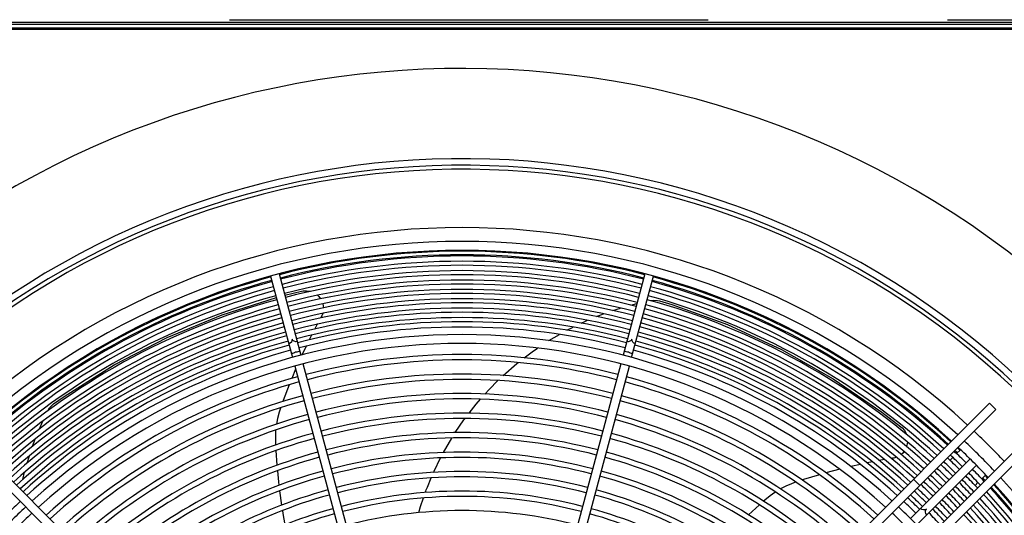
# Model space of a CAD drawing. Header units: centimetres. Extents: x -92429 to 178773, y 2337 to 428125.
# Tile 62 of 138: x 162451 to 162502, y 9190 to 9216. Entities that reach past the tile are written whole.
import ezdxf

# ---------------------------------------------------------------- set-up
doc = ezdxf.new("R2010")
doc.units = ezdxf.units.CM
doc.header["$LTSCALE"] = 50
doc.linetypes.add('DASHED', pattern=[0.75, 0.5, -0.25])
doc.layers.add('WL_urządzenia', color=1, linetype='Continuous')

msp = doc.modelspace()

# ---------------------------------------------------------------- linework, layer by layer
at = {"layer": 'WL_urządzenia', "color": 1, "linetype": 'DASHED'}
msp.add_line((162424.066, 9216.172, 2170), (162523.208, 9216.172, 2170), dxfattribs=at)
at = {"layer": 'WL_urządzenia', "color": 1, "linetype": 'Continuous'}
for p, q in [((162523.347, 9216.033, 2170), (162417.391, 9216.033, 2170)), ((162425.039, 9215.94, 2170), (162522.374, 9215.94, 2170)), ((162522.374, 9215.662, 2170), (162425.039, 9215.662, 2170)), ((162425.132, 9215.755, 2170), (162522.281, 9215.755, 2170)), ((162463.706, 9202.773, 2170), (162464.846, 9198.52, 2170)), ((162464.154, 9202.893, 2170), (162465.293, 9198.64, 2170)), ((162483.259, 9202.893, 2170), (162482.12, 9198.64, 2170)), ((162482.567, 9198.52, 2170), (162483.707, 9202.773, 2170)), ((162464.454, 9201.774, 2170), (162465.328, 9201.991, 2170)), ((162465.328, 9201.991, 2170), (162465.404, 9202.005, 2170)), ((162465.404, 9202.005, 2170), (162465.589, 9202.014, 2170)), ((162465.589, 9202.014, 2170), (162465.768, 9201.987, 2170)), ((162465.768, 9201.987, 2170), (162465.795, 9201.98, 2170)), ((162466.163, 9201.775, 2170), (162466.228, 9201.709, 2170)), ((162466.228, 9201.709, 2170), (162466.319, 9201.591, 2170)), ((162461.167, 9200.748, 2170), (162464.006, 9201.654, 2170)), ((162466.434, 9201.331, 2170), (162466.457, 9201.225, 2170)), ((162466.457, 9201.225, 2170), (162466.466, 9201.12, 2170)), ((162482.526, 9201.26, 2170), (162482.844, 9201.341, 2170)), ((162483.547, 9201.496, 2170), (162483.578, 9201.502, 2170)), ((162483.578, 9201.502, 2170), (162483.732, 9201.519, 2170)), ((162483.732, 9201.519, 2170), (162483.915, 9201.505, 2170)), ((162483.915, 9201.505, 2170), (162484.015, 9201.481, 2170)), ((162484.015, 9201.481, 2170), (162484.659, 9201.286, 2170)), ((162484.659, 9201.286, 2170), (162487.567, 9200.238, 2170)), ((162458.296, 9199.562, 2170), (162461.167, 9200.748, 2170)), ((162466.351, 9200.64, 2170), (162466.322, 9200.588, 2170)), ((162466.379, 9200.695, 2170), (162466.351, 9200.64, 2170)), ((162466.429, 9200.828, 2170), (162466.379, 9200.695, 2170)), ((162480.729, 9200.664, 2170), (162481.094, 9200.805, 2170)), ((162481.591, 9200.98, 2170), (162481.986, 9201.106, 2170)), ((162466.145, 9200.26, 2170), (162466.016, 9200.017, 2170)), ((162466.147, 9200.265, 2170), (162466.145, 9200.26, 2170)), ((162479.931, 9200.319, 2170), (162480.129, 9200.409, 2170)), ((162480.129, 9200.409, 2170), (162480.269, 9200.471, 2170)), ((162487.567, 9200.238, 2170), (162490.393, 9198.939, 2170)), ((162465.849, 9199.693, 2170), (162465.724, 9199.444, 2170)), ((162478.248, 9199.407, 2170), (162478.791, 9199.73, 2170)), ((162479.189, 9199.949, 2170), (162479.504, 9200.112, 2170)), ((162455.532, 9198.134, 2170), (162458.296, 9199.562, 2170)), ((162465.564, 9199.119, 2170), (162465.344, 9198.653, 2170)), ((162476.957, 9198.511, 2170), (162477.377, 9198.823, 2170)), ((162477.377, 9198.823, 2170), (162477.652, 9199.017, 2170)), ((162490.393, 9198.939, 2170), (162493.096, 9197.408, 2170)), ((162452.917, 9196.488, 2170), (162455.532, 9198.134, 2170)), ((162464.966, 9198.072, 2170), (162468.853, 9183.566, 2170)), ((162469.3, 9183.686, 2170), (162465.413, 9198.192, 2170)), ((162475.86, 9197.582, 2170), (162476.568, 9198.201, 2170)), ((162476.568, 9198.201, 2170), (162476.643, 9198.262, 2170)), ((162482, 9198.192, 2170), (162478.113, 9183.686, 2170)), ((162478.561, 9183.566, 2170), (162482.448, 9198.072, 2170)), ((162465.01, 9197.907, 2170), (162464.807, 9197.426, 2170)), ((162464.674, 9197.098, 2170), (162464.362, 9196.282, 2170)), ((162475.123, 9196.851, 2170), (162475.585, 9197.321, 2170)), ((162493.096, 9197.408, 2170), (162495.633, 9195.672, 2170)), ((162474.903, 9196.613, 2170), (162475.123, 9196.851, 2170)), ((162446.143, 9196.138, 2170), (162470.172, 9172.109, 2170)), ((162452.162, 9195.901, 2170), (162452.286, 9196.036, 2170)), ((162452.286, 9196.036, 2170), (162452.366, 9196.101, 2170)), ((162452.366, 9196.101, 2170), (162452.917, 9196.488, 2170)), ((162464.362, 9196.282, 2170), (162464.34, 9196.222, 2170)), ((162474.071, 9195.616, 2170), (162474.442, 9196.081, 2170)), ((162474.442, 9196.081, 2170), (162474.664, 9196.343, 2170)), ((162477.241, 9172.109, 2170), (162501.27, 9196.138, 2170)), ((162501.27, 9196.138, 2170), (162501.598, 9195.81, 2170)), ((162469.781, 9171.844, 2170), (162445.816, 9195.81, 2170)), ((162452.066, 9195.741, 2170), (162452.081, 9195.769, 2170)), ((162452.081, 9195.769, 2170), (162452.162, 9195.901, 2170)), ((162464.146, 9195.662, 2170), (162464.063, 9195.342, 2170)), ((162464.216, 9195.876, 2170), (162464.146, 9195.662, 2170)), ((162464.222, 9195.893, 2170), (162464.216, 9195.876, 2170)), ((162501.598, 9195.81, 2170), (162477.632, 9171.844, 2170)), ((162495.633, 9195.672, 2170), (162496.637, 9194.894, 2170)), ((162451.623, 9194.791, 2170), (162451.803, 9195.197, 2170)), ((162464.063, 9195.342, 2170), (162464.007, 9195.042, 2170)), ((162473.352, 9194.597, 2170), (162473.805, 9195.259, 2170)), ((162473.805, 9195.259, 2170), (162473.864, 9195.339, 2170)), ((162463.967, 9194.697, 2170), (162463.954, 9194.383, 2170)), ((162463.97, 9194.736, 2170), (162463.967, 9194.697, 2170)), ((162496.637, 9194.894, 2170), (162496.695, 9194.843, 2170)), ((162496.695, 9194.843, 2170), (162496.816, 9194.702, 2170)), ((162496.816, 9194.702, 2170), (162496.904, 9194.544, 2170)), ((162496.904, 9194.544, 2170), (162496.915, 9194.518, 2170)), ((162451.269, 9193.881, 2170), (162451.413, 9194.271, 2170)), ((162463.954, 9194.383, 2170), (162463.957, 9194.146, 2170)), ((162463.957, 9194.146, 2170), (162463.966, 9193.95, 2170)), ((162472.737, 9193.563, 2170), (162473.174, 9194.316, 2170)), ((162479.205, 9170.271, 2170), (162503.171, 9194.237, 2170)), ((162496.969, 9194.011, 2170), (162496.931, 9193.866, 2170)), ((162496.98, 9194.103, 2170), (162496.969, 9194.011, 2170)), ((162463.982, 9193.66, 2170), (162464.035, 9192.892, 2170)), ((162503.498, 9193.909, 2170), (162479.47, 9169.881, 2170)), ((162496.728, 9193.532, 2170), (162496.651, 9193.46, 2170)), ((162496.798, 9193.615, 2170), (162496.728, 9193.532, 2170)), ((162499.547, 9193.498, 2170), (162499.754, 9193.704, 2170)), ((162450.987, 9193.008, 2170), (162451.101, 9193.382, 2170)), ((162472.25, 9192.588, 2170), (162472.586, 9193.278, 2170)), ((162494.519, 9192.939, 2170), (162494.016, 9192.826, 2170)), ((162495.146, 9193.068, 2170), (162494.874, 9193.014, 2170)), ((162495.776, 9193.185, 2170), (162495.505, 9193.136, 2170)), ((162495.781, 9193.185, 2170), (162495.776, 9193.185, 2170)), ((162496.202, 9193.256, 2170), (162496.143, 9193.246, 2170)), ((162496.262, 9193.267, 2170), (162496.202, 9193.256, 2170)), ((162496.399, 9193.31, 2170), (162496.262, 9193.267, 2170)), ((162500.253, 9193.22, 2170), (162497.14, 9190.107, 2170)), ((162499.2, 9193.151, 2170), (162499.351, 9193.301, 2170)), ((162450.818, 9192.379, 2170), (162450.856, 9192.527, 2170)), ((162464.061, 9192.605, 2170), (162464.12, 9192.023, 2170)), ((162472.218, 9192.519, 2170), (162472.25, 9192.588, 2170)), ((162493.436, 9192.685, 2170), (162492.719, 9192.493, 2170)), ((162500.581, 9192.893, 2170), (162497.467, 9189.779, 2170)), ((162450.768, 9192.166, 2170), (162450.818, 9192.379, 2170)), ((162464.12, 9192.023, 2170), (162464.14, 9191.844, 2170)), ((162471.896, 9191.752, 2170), (162472.092, 9192.232, 2170)), ((162490.922, 9191.928, 2170), (162490.619, 9191.797, 2170)), ((162491.133, 9192.005, 2170), (162490.922, 9191.928, 2170)), ((162491.15, 9192.011, 2170), (162491.133, 9192.005, 2170)), ((162491.543, 9192.14, 2170), (162491.482, 9192.121, 2170)), ((162492.378, 9192.396, 2170), (162491.543, 9192.14, 2170)), ((162497.295, 9192.163, 2170), (162497.622, 9191.835, 2170)), ((162500.662, 9191.99, 2170), (162500.511, 9191.84, 2170)), ((162501.065, 9192.394, 2170), (162500.858, 9192.187, 2170)), ((162450.653, 9191.628, 2170), (162450.668, 9191.703, 2170)), ((162464.175, 9191.56, 2170), (162464.28, 9190.807, 2170)), ((162471.789, 9191.469, 2170), (162471.839, 9191.603, 2170)), ((162471.839, 9191.603, 2170), (162471.896, 9191.752, 2170)), ((162490.052, 9191.475, 2170), (162489.796, 9191.293, 2170)), ((162490.084, 9191.496, 2170), (162490.052, 9191.475, 2170)), ((162490.619, 9191.797, 2170), (162490.348, 9191.656, 2170)), ((162471.542, 9190.745, 2170), (162471.686, 9191.182, 2170)), ((162489.611, 9191.144, 2170), (162489.462, 9191.016, 2170)), ((162489.796, 9191.293, 2170), (162489.611, 9191.144, 2170)), ((162464.324, 9190.526, 2170), (162464.35, 9190.368, 2170)), ((162464.35, 9190.368, 2170), (162464.454, 9189.781, 2170)), ((162471.443, 9190.417, 2170), (162471.542, 9190.745, 2170)), ((162489.243, 9190.826, 2170), (162488.671, 9190.31, 2170))]:
    msp.add_line(p, q, dxfattribs=at)
for points in [[(162465.1, 9199.363, -0.407676), (162464.827, 9199.484, -0.407676), (162464.652, 9199.243)], [(162482.761, 9199.243, -0.407676), (162482.586, 9199.484, -0.407676), (162482.313, 9199.363)], [(162465.238, 9198.845, -0.037253), (162465.012, 9198.793, -0.037253), (162464.791, 9198.725)], [(162482.622, 9198.725, -0.037253), (162482.401, 9198.793, -0.037253), (162482.175, 9198.845)], [(162497.997, 9190.308, -0.407676), (162497.965, 9190.605, -0.407676), (162497.669, 9190.636)]]:
    msp.add_lwpolyline(points, format="xyb", dxfattribs=at)
for radius, start, end in [(47.277, 319.4416, 310.5584), (42.566, 317.9961, 312.0039), (42.222, 318.0205, 311.9795), (42.012, 318.0356, 311.9644), (38.964, 47.3179, 132.6821), (38.239, 47.362, 132.638), (37.775, 47.3909, 132.6091), (37.729, 75.3519, 104.6481), (37.544, 75.3537, 104.6463), (37.483, 75.3543, 104.6457), (37.205, 75.3569, 104.6431), (36.992, 75.359, 104.641), (37.729, 105.3519, 132.6061), (36.714, 75.3617, 104.6383), (36.501, 75.3638, 104.6362), (37.729, 47.3939, 74.6481), (37.544, 105.3537, 132.5943), (37.483, 105.3543, 132.5904), (37.205, 105.3569, 132.5724), (36.223, 75.3666, 104.6334), (36.011, 75.3687, 104.6313), (37.205, 47.4276, 74.6431), (37.483, 47.4096, 74.6457), (37.544, 47.4057, 74.6463), (36.992, 105.359, 132.5584), (36.714, 105.3617, 132.5399), (35.732, 75.3716, 104.6284), (35.52, 75.3738, 104.6262), (36.714, 47.4601, 74.6383), (36.992, 47.4416, 74.641), (36.501, 105.3638, 132.5256), (36.223, 105.3666, 132.5065), (35.242, 75.3768, 104.6232), (35.029, 75.3791, 104.6209), (36.223, 47.4935, 74.6334), (36.501, 47.4744, 74.6362), (36.011, 105.3687, 132.4918), (35.732, 105.3716, 132.4723), (34.751, 75.3821, 104.6179), (34.538, 75.3845, 104.6155), (35.732, 47.5277, 74.6284), (36.011, 47.5082, 74.6313), (35.52, 105.3738, 132.4571), (35.242, 105.3768, 132.4371), (35.029, 105.3791, 132.4215), (34.26, 75.3876, 104.6124), (34.048, 75.39, 104.61), (35.029, 47.5785, 74.6209), (35.242, 47.5629, 74.6232), (35.52, 47.5429, 74.6262), (34.751, 105.3821, 132.4008), (34.538, 105.3845, 132.3848), (33.372, 47.7066, 132.2934), (33.769, 75.3932, 104.6068), (34.538, 47.6152, 74.6155), (34.751, 47.5992, 74.6179), (34.26, 105.3876, 132.3636), (34.048, 105.39, 132.3471), (32.908, 47.7448, 132.2552), (34.048, 47.6529, 74.61), (34.26, 47.6364, 74.6124), (33.769, 105.3932, 132.3252), (32.329, 75.4107, 104.5893), (33.769, 47.6748, 74.6068), (32.051, 75.4143, 104.5857), (31.31, 75.4241, 104.5759), (32.329, 105.4107, 132.206), (32.051, 105.4143, 132.1817), (31.032, 75.4279, 104.5721), (32.051, 47.8183, 74.5857), (32.329, 47.794, 74.5893), (31.31, 105.4241, 132.1149), (30.291, 75.4384, 104.5616), (31.31, 47.8851, 74.5759), (31.032, 105.4279, 132.0891), (30.013, 75.4424, 104.5576), (31.032, 47.9109, 74.5721), (30.291, 105.4384, 132.0178), (29.272, 75.4536, 104.5464), (30.291, 47.9822, 74.5616), (30.013, 105.4424, 131.9901), (28.994, 75.458, 104.542), (30.013, 48.0099, 74.5576), (29.272, 105.4536, 131.9139), (28.253, 75.47, 104.53), (29.272, 48.0861, 74.5464), (38.964, 43.364, 46.636), (28.994, 105.458, 131.8843), (27.975, 75.4747, 104.5253), (28.994, 48.1157, 74.542), (38.239, 43.333, 46.667), (28.253, 105.47, 131.8025), (27.234, 75.4876, 104.5124), (28.253, 48.1975, 74.53), (37.205, 45.3569, 46.7134), (37.483, 45.3543, 46.7007), (37.544, 46.4149, 46.6979), (37.729, 46.4079, 46.6896), (37.775, 43.3125, 46.6875), (27.975, 105.4747, 131.7707), (26.956, 75.4926, 104.5074), (27.975, 48.2293, 74.5253), (36.501, 45.3638, 46.7464), (36.714, 45.3617, 46.7363), (36.992, 45.359, 46.7232), (27.234, 105.4876, 131.6827), (26.215, 75.5065, 104.4935), (27.234, 48.3173, 74.5124), (36.011, 45.3687, 46.7702), (36.223, 45.3666, 46.7598), (37.205, 43.2866, 44.6431), (37.483, 43.2993, 44.6457), (26.956, 105.4926, 131.6484), (25.937, 75.512, 104.488), (26.956, 48.3516, 74.5074), (35.029, 45.3791, 46.8198), (35.242, 45.3768, 46.8088), (35.52, 45.3738, 46.7947), (35.732, 45.3716, 46.784), (36.501, 43.2536, 44.6362), (36.714, 43.2637, 44.6383), (36.992, 43.2768, 44.641), (37.544, 43.3021, 43.5851), (37.729, 43.3104, 43.5921), (37.729, 15.3519, 42.6061), (37.775, 317.3909, 42.6091), (38.239, 317.3619, 42.6381), (26.215, 105.5065, 131.5536), (25.196, 75.527, 104.473), (26.215, 48.4464, 74.4935), (34.538, 45.3845, 46.8457), (34.751, 45.3821, 46.8344), (35.732, 43.216, 44.6284), (36.011, 43.2298, 44.6313), (36.223, 43.2402, 44.6334), (37.205, 15.3569, 42.5724), (37.483, 15.3543, 42.5904), (37.544, 15.3537, 42.5943), (33.769, 133.1123, 134.6068), (25.937, 105.512, 131.5166), (24.918, 75.5329, 104.4671), (25.937, 48.4834, 74.488), (33.769, 45.3932, 46.8877), (34.048, 45.39, 46.8723), (34.26, 45.3876, 46.8607), (35.029, 43.1802, 44.6209), (35.242, 43.1912, 44.6232), (35.52, 43.2053, 44.6262), (36.501, 15.3638, 42.5256), (36.714, 15.3617, 42.5399), (36.992, 15.359, 42.5584), (33.372, 133.0898, 136.9102), (32.908, 133.0629, 136.9371), (25.196, 105.527, 131.414), (24.918, 105.5329, 131.374), (24.177, 75.5492, 104.4508), (24.918, 48.626, 74.4671), (25.196, 48.586, 74.473), (32.908, 43.0629, 46.9371), (33.372, 43.0898, 46.9102), (34.26, 43.1393, 44.6124), (34.538, 43.1543, 44.6155), (34.751, 43.1656, 44.6179), (35.732, 15.3716, 42.4723), (36.011, 15.3687, 42.4918), (36.223, 15.3666, 42.5065), (35.52, 15.3738, 42.4571)]:
    msp.add_arc((162473.707, 9166.346, 2170), radius, start, end, dxfattribs=at)

doc.saveas('drawing.dxf')
